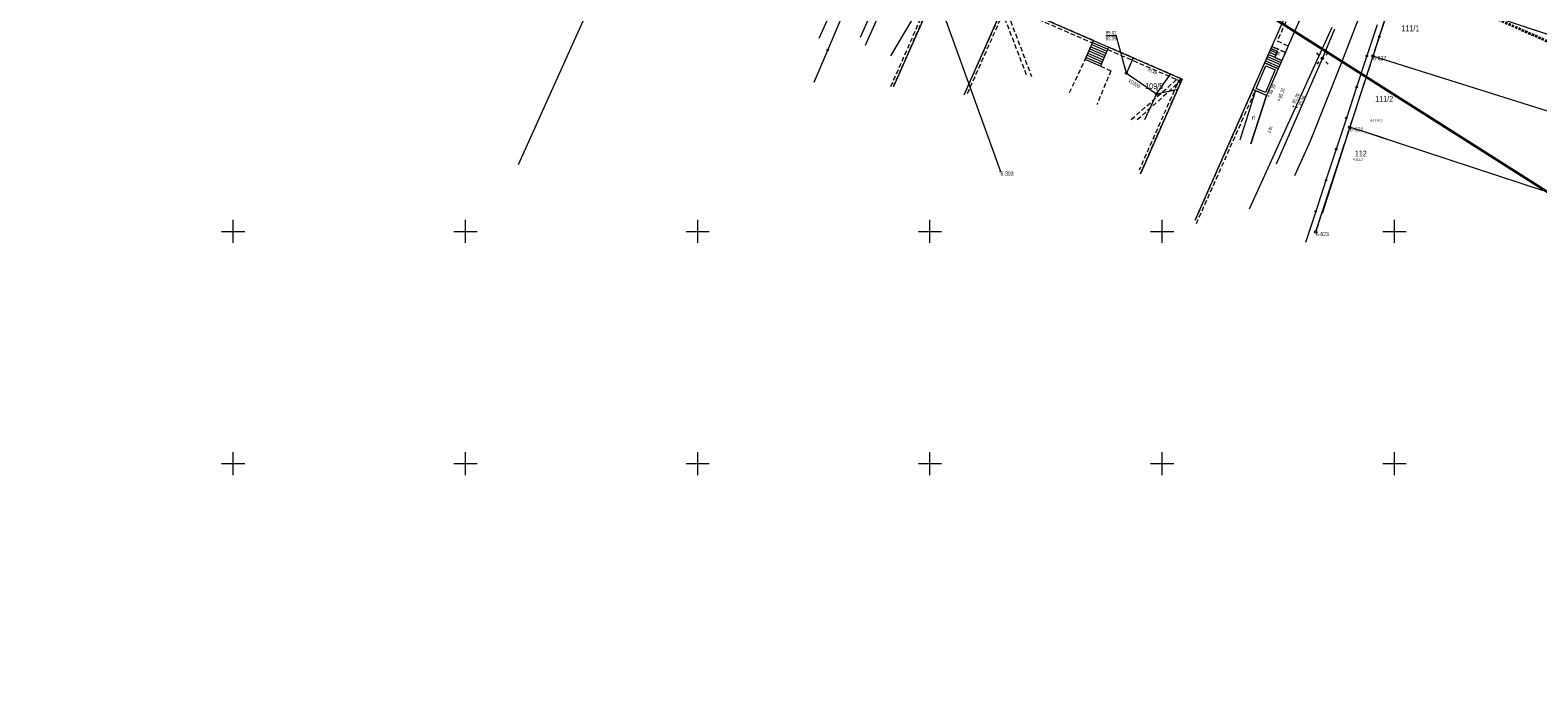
# Model space of a CAD drawing. Header units: metres. Extents: x -1013 to 1493500, y -5789517 to 1032.
# Tile 11 of 66: x -146 to 179, y -232 to -92. Entities that reach past the tile are written whole.
import ezdxf
from ezdxf.xclip import XClip

# ---------------------------------------------------------------- set-up
doc = ezdxf.new("R2010")
doc.units = ezdxf.units.M
doc.header["$MEASUREMENT"] = 0
doc.header["$XCLIPFRAME"] = 0
for name, pattern in [('2_KTCR02', [1.5, 1, -0.5]), ('2_KTPL01', [2, 1.5, -0.5]), ('GUK', [2, 1.5, -0.5]), ('GUZ', [1, 0.5, -0.5]), ('Przerywana długa', [0.78, 0.5, -0.28])]:
    doc.linetypes.add(name, pattern=pattern)
doc.layers.add('700-L Mapa 1_100 dwg', color=7, linetype='Continuous')
doc.layers.add('711-L Wymiary opisy', color=7, linetype='Continuous')
for name, color, linetype, lineweight in [('703-L Płaszczyzny podejścia 2D3', 152, 'Continuous', 30), ('703-L Płaszczyzny podejścia 2D38', 171, 'Continuous', 35), ('711-L Wymiary opisy1', 7, 'Continuous', 13), ('ex_02_DXF_MZ_500_4_Dzialki7', 9, 'Continuous', 18), ('ex_02_DXF_MZ_500_4_EGBB_E_T_07', 9, 'Continuous', 18), ('ex_02_DXF_MZ_500_4_EGBB_L_07', 9, 'Continuous', 18), ('ex_02_DXF_MZ_500_4_EGBB_L_17', 9, 'Continuous', 18), ('ex_02_DXF_MZ_500_4_EGBE_L_07', 9, 'Continuous', 18), ('ex_02_DXF_MZ_500_4_EGBE_L_37', 9, 'Continuous', 18), ('ex_02_DXF_MZ_500_4_EGBE_L_77', 9, 'Continuous', 18), ('ex_02_DXF_MZ_500_4_K1_D_EGIB_L_07', 9, 'Continuous', 18), ('ex_02_DXF_MZ_500_4_K1_EGIB_T_17', 9, 'Continuous', 18), ('ex_02_DXF_MZ_500_4_Kontury3', 9, 'Continuous', 18), ('ex_02_DXF_MZ_500_4_KTCR_D_L_17', 9, 'Continuous', 18), ('ex_02_DXF_MZ_500_4_KTCR_E_T_17', 9, 'Continuous', 18), ('ex_02_DXF_MZ_500_4_KTCR_L_17', 9, 'Continuous', 18), ('ex_02_DXF_MZ_500_4_KTJZ_E_T_07', 9, 'Continuous', 18), ('ex_02_DXF_MZ_500_4_KTKR_D_L_07', 9, 'Continuous', 18), ('ex_02_DXF_MZ_500_4_KTOK_L_47', 9, 'Continuous', 18), ('ex_02_DXF_MZ_500_4_KTPL_E_T_07', 9, 'Continuous', 18), ('ex_02_DXF_MZ_500_4_KTPL_L_07', 9, 'Continuous', 18), ('ex_02_DXF_MZ_500_4_Numery_dzialek7', 9, 'Continuous', 18), ('ex_02_DXF_MZ_500_4_Numery_punktow7', 9, 'Continuous', 18), ('ex_02_DXF_MZ_500_4_Podzial_sekcyjny_krzyze7', 9, 'Continuous', 18), ('ex_02_DXF_MZ_500_4_Punkty7', 9, 'Continuous', 18), ('ex_02_DXF_MZ_500_4_RTPW_T_17', 9, 'Continuous', 18), ('ex_02_DXF_MZ_500_4_SUPE_D_L_31', 9, 'Continuous', 18), ('ex_02_DXF_MZ_500_4_SUPK_D_L_434', 9, 'Continuous', 18), ('ex_02_DXF_MZ_500_4_SUPK_E_T_434', 9, 'Continuous', 18), ('ex_02_DXF_MZ_500_4_SUPT_L_030', 9, 'Continuous', 18), ('ex_02_DXF_MZ_500_4_SUPW_D_L_05', 9, 'Continuous', 18), ('ex_02_DXF_MZ_500_4_SUSM_D_T_07', 9, 'Continuous', 18), ('ex_02_DXF_MZ_500_4_SUSM_D_T_37', 9, 'Continuous', 18), ('ex_02_DXF_MZ_500_4_SUTK_T_034', 9, 'Continuous', 18), ('ex_02_DXF_MZ_500_4_SUUK_D_T_234', 9, 'Continuous', 18), ('ex_02_DXF_MZ_500_4_SUUK_E_T_934', 9, 'Continuous', 18), ('ex_02_DXF_MZ_500_4_Uzytki3', 9, 'Continuous', 18)]:
    doc.layers.add(name, color=color, linetype=linetype, lineweight=lineweight)
doc.layers.get('700-L Mapa 1_100 dwg').off()
doc.styles.add('STYL_AUTOMATYCZNY_2', font='Arial.ttf')
doc.styles.add('STYL_AUTOMATYCZNY_4', font='Arial.ttf', dxfattribs={"width": 0.7})
doc.dimstyles.new('STYL_AUTOMATYCZNY__3', dxfattribs={"dimtxt": 0.25, "dimasz": 0.183575, "dimexe": 0.18, "dimexo": 0.04, "dimgap": 0, "dimtad": 1, "dimzin": 0, "dimdsep": 46, "dimtxsty": 'STYL_AUTOMATYCZNY_2', "dimblk": 'ARROWHEAD_8', "dimblk1": 'ARROWHEAD_8', "dimblk2": 'ARROWHEAD_8', "dimcen": 0.09, "dimclrd": 7, "dimclre": 7, "dimclrt": 7, "dimazin": 0, "dimtfac": 1, "dimtdec": 4, "dimtmove": 2, "dimatfit": 3, "dimfxl": 1, "dimtolj": 1, "dimtzin": 0, "dimarcsym": 0})

# ---------------------------------------------------------------- blocks, each defined once
blk = doc.blocks.new('*D62')
at = {"layer": '711-L Wymiary opisy1', "color": 7, "linetype": 'Continuous', "lineweight": 13, "transparency": 16777216}
for p, q in [((31.39, 8.33), (31.34, 8.46)), ((31.39, 8.33), (31.51, 8.38)), ((31.7, 9.21), (31.58, 9.14)), ((31.7, 9.21), (31.77, 9.09))]:
    blk.add_line(p, q, dxfattribs=at)
blk.add_arc((25.65, 10.87), 6.28, 336.1008, 344.6316, dxfattribs=at)
at = {"layer": '711-L Wymiary opisy1', "color": 7, "lineweight": 13, "transparency": 16777216, "insert": (31.65, 8.58), "char_height": 0.25, "attachment_point": 7, "rotation": 336.1008, "style": 'STYL_AUTOMATYCZNY_2'}
blk.add_mtext('\\A1;{\\pql;\\fArial|b0|i0|c238|p0;\\W1.000000;8,53°/15%}', dxfattribs=at)
blk = doc.blocks.new('ARROWHEAD_8')
at = {"color": 0, "linetype": 'Continuous', "lineweight": 0}
blk.add_line((0, 0), (-1, 0), dxfattribs=at)
at = {"color": 0, "linetype": 'Continuous', "lineweight": 0, "flags": 128}
blk.add_lwpolyline([(-0.525, 0.525), (0, 0), (-0.525, -0.525)], dxfattribs=at)
blk = doc.blocks.new('*D63')
at = {"layer": '711-L Wymiary opisy1', "color": 7, "linetype": 'Continuous', "lineweight": 13, "transparency": 16777216}
for p, q in [((18.15, -22.23), (18.02, -22.28)), ((18.15, -22.23), (18.2, -22.36)), ((17.69, -23.09), (17.66, -22.95)), ((17.69, -23.09), (17.83, -23.06))]:
    blk.add_line(p, q, dxfattribs=at)
blk.add_arc((12.16, -19.57), 6.56, 327.57, 336.1008, dxfattribs=at)
at = {"layer": '711-L Wymiary opisy1', "color": 7, "lineweight": 13, "transparency": 16777216, "insert": (18.03, -22.8), "char_height": 0.25, "attachment_point": 7, "rotation": 336.1008, "style": 'STYL_AUTOMATYCZNY_2'}
blk.add_mtext('\\A1;{\\pql;\\fArial|b0|i0|c238|p0;\\W1.000000;8,53°/15%}', dxfattribs=at)
blk = doc.blocks.new('Rysunek_1_4', base_point=(-51.91, -72.41))
at = {"layer": 'ex_02_DXF_MZ_500_4_Dzialki7', "color": 9, "linetype": 'Continuous', "lineweight": 18}
for p, q in [((48.96, -82.8), (63.25, -122.45)), ((148.48, -82.11), (143.46, -97.58)), ((205.08, -100.89), (148.48, -82.11)), ((143.46, -97.58), (138.45, -112.91)), ((200.49, -115.64), (143.46, -97.58)), ((138.45, -112.91), (131.11, -135.45)), ((195.5, -131.66), (138.45, -112.91))]:
    blk.add_line(p, q, dxfattribs=at)
at = {"layer": 'ex_02_DXF_MZ_500_4_EGBB_L_07', "color": 9, "linetype": 'Continuous', "lineweight": 18}
for p, q in [((143.46, -97.58), (138.45, -112.91)), ((151.36, -100.09), (143.46, -97.58)), ((138.45, -112.91), (132.51, -131.48)), ((145.12, -115.04), (138.45, -112.91)), ((146.47, -115.47), (138.45, -112.91))]:
    blk.add_line(p, q, dxfattribs=at)
at = {"layer": 'ex_02_DXF_MZ_500_4_EGBB_L_17', "color": 9, "linetype": 'Continuous', "lineweight": 18}
for p, q in [((-5.82, -43.77), (-40.54, -121.04)), ((60.07, -59.12), (40.23, -104.15)), ((55.43, -105.95), (64.31, -85.99)), ((64.31, -85.99), (102.38, -102.54)), ((105.17, -132.93), (125.16, -87.76)), ((102.38, -102.54), (93.38, -122.91))]:
    blk.add_line(p, q, dxfattribs=at)
at = {"layer": 'ex_02_DXF_MZ_500_4_EGBE_L_07', "color": 9, "linetype": 'Continuous', "lineweight": 18}
for p, q in [((117.62, -104.81), (120.15, -99.05)), ((118.28, -104.55), (120.41, -99.71)), ((120.15, -99.05), (123.07, -100.31)), ((122.41, -100.57), (120.31, -105.42)), ((120.41, -99.71), (122.41, -100.57)), ((123.07, -100.31), (120.57, -106.08)), ((120.57, -106.08), (117.62, -104.81)), ((120.31, -105.42), (118.28, -104.55))]:
    blk.add_line(p, q, dxfattribs=at)
at = {"layer": 'ex_02_DXF_MZ_500_4_EGBE_L_37', "color": 9, "linetype": 'Continuous', "lineweight": 18}
for p, q in [((81.5, -98.33), (83.28, -94.24)), ((82.1, -96.95), (85.37, -98.37)), ((82.3, -96.49), (85.57, -97.92)), ((82.5, -96.03), (85.77, -97.46)), ((82.7, -95.58), (85.97, -97)), ((82.9, -95.12), (86.17, -96.54)), ((83.1, -94.66), (86.37, -96.08)), ((83.28, -94.24), (86.55, -95.66)), ((86.55, -95.66), (84.77, -99.75)), ((120.15, -99.05), (121.52, -95.99)), ((120.97, -97.23), (122.33, -97.84)), ((121.17, -96.77), (122.54, -97.38)), ((121.38, -96.32), (122.74, -96.93)), ((121.52, -95.99), (122.88, -96.6)), ((122.88, -96.6), (122.3, -97.9)), ((81.5, -98.33), (81.5, -98.33)), ((84.77, -99.75), (81.5, -98.33)), ((81.7, -97.87), (84.97, -99.29)), ((81.9, -97.41), (85.17, -98.83)), ((120.15, -99.05), (120.15, -99.05)), ((123.07, -100.31), (120.15, -99.05)), ((120.35, -98.6), (123.25, -99.9)), ((120.56, -98.14), (123.45, -99.44)), ((120.76, -97.69), (123.65, -98.98)), ((122.3, -97.9), (123.84, -98.53)), ((123.84, -98.53), (123.07, -100.31)), ((101.74, -103.25), (102.1, -102.43)), ((102.01, -103.37), (101.74, -103.25)), ((102.1, -102.43), (101.76, -103.25)), ((102.38, -102.54), (102.01, -103.37)), ((102.1, -102.43), (102.38, -102.54))]:
    blk.add_line(p, q, dxfattribs=at)
at = {"layer": 'ex_02_DXF_MZ_500_4_EGBE_L_77', "color": 9, "linetype": 'Continuous', "lineweight": 18}
for p, q in [((118.14, -105.03), (114.81, -115.72)), ((117.19, -116.5), (120.57, -106.08)), ((120.57, -106.08), (118.14, -105.03))]:
    blk.add_line(p, q, dxfattribs=at)
at = {"layer": 'ex_02_DXF_MZ_500_4_K1_D_EGIB_L_07', "color": 9, "linetype": 'Continuous', "lineweight": 18}
blk.add_line((99.9, -101.46), (99.89, -101.46), dxfattribs=at)
at = {"layer": 'ex_02_DXF_MZ_500_4_Kontury3', "color": 9, "linetype": 'GUK', "lineweight": 18}
for p, q in [((148.48, -82.11), (143.46, -97.58)), ((143.46, -97.58), (138.45, -112.91)), ((138.45, -112.91), (131.11, -135.44))]:
    blk.add_line(p, q, dxfattribs=at)
at = {"layer": 'ex_02_DXF_MZ_500_4_KTCR_D_L_17', "color": 9, "linetype": '2_KTCR02', "lineweight": 18}
for p, q in [((64.36, -87.22), (69.97, -102.02)), ((68.88, -101.64), (63.83, -88.42)), ((78.1, -105.46), (81.5, -98.33)), ((84.77, -99.75), (87.06, -100.75)), ((87.06, -100.75), (84.05, -107.99)), ((91.41, -111.27), (101.2, -102.63)), ((101.29, -103.65), (92.37, -111.62))]:
    blk.add_line(p, q, dxfattribs=at)
at = {"layer": 'ex_02_DXF_MZ_500_4_KTCR_L_17', "color": 9, "linetype": '2_KTCR02', "lineweight": 18}
for p, q in [((52.09, -75.86), (39.51, -104.43)), ((40.23, -104.15), (52.59, -76.08)), ((63.94, -86.81), (55.43, -105.95)), ((83.28, -94.24), (64.58, -86.11)), ((64.59, -86.71), (83.06, -94.75)), ((125.89, -87.48), (122.85, -94.34)), ((56.16, -105.66), (63.83, -88.42)), ((122.35, -94.12), (125.16, -87.76)), ((121.72, -95.54), (122.35, -94.12)), ((83.06, -94.75), (83.28, -94.24)), ((86.55, -95.66), (86.33, -96.17)), ((86.33, -96.17), (101.2, -102.63)), ((102.1, -102.43), (86.55, -95.66)), ((124.6, -96.82), (121.72, -95.54)), ((122.85, -94.34), (125.22, -95.39)), ((125.22, -95.39), (124.6, -96.82)), ((101.29, -103.65), (93.1, -122.18)), ((93.38, -122.91), (102.01, -103.37)), ((101.2, -102.63), (101.65, -102.83)), ((101.65, -102.83), (101.29, -103.65)), ((101.74, -103.25), (102.1, -102.43)), ((102.01, -103.37), (101.74, -103.25)), ((117.62, -104.81), (105.17, -132.93)), ((105.45, -133.66), (118.14, -105.04)), ((118.14, -105.04), (117.62, -104.81))]:
    blk.add_line(p, q, dxfattribs=at)
at = {"layer": 'ex_02_DXF_MZ_500_4_KTKR_D_L_07', "color": 9, "linetype": 'Continuous', "lineweight": 18}
for p, q in [((40.98, -79.92), (34.15, -95.33)), ((39.67, -97.57), (46.92, -85.29)), ((128.78, -87.29), (125.22, -95.39)), ((116.91, -130.48), (134.64, -91.37)), ((125.22, -95.39), (123.84, -98.53)), ((120.57, -106.08), (117.19, -116.5))]:
    blk.add_line(p, q, dxfattribs=at)
at = {"layer": 'ex_02_DXF_MZ_500_4_KTOK_L_47', "color": 9, "linetype": 'Continuous', "lineweight": 18}
for p, q in [((26.09, -96.29), (28.84, -89.87)), ((144.33, -90.87), (142.13, -97.56)), ((146.17, -89.24), (144.81, -93.41)), ((144.81, -93.41), (143.46, -97.58)), ((183.82, -93.83), (176.75, -91.49)), ((23.14, -103.19), (26.09, -96.29)), ((142.13, -97.56), (139.93, -104.25)), ((139.93, -104.25), (137.73, -110.94)), ((137.73, -110.94), (135.53, -117.64)), ((135.53, -117.64), (133.33, -124.33)), ((133.33, -124.33), (131.13, -131.02)), ((131.13, -131.02), (128.93, -137.71))]:
    blk.add_line(p, q, dxfattribs=at)
for centre in [(144.81, -93.41), (26.09, -96.29), (142.13, -97.56), (139.93, -104.25), (137.73, -110.94), (135.53, -117.64), (133.33, -124.33), (131.13, -131.02)]:
    blk.add_circle(centre, 0.17, dxfattribs=at)
at = {"layer": 'ex_02_DXF_MZ_500_4_KTPL_L_07', "color": 9, "linetype": '2_KTPL01', "lineweight": 18}
for p, q in [((121.52, -95.99), (121.72, -95.54)), ((122.88, -96.6), (121.52, -95.99)), ((121.72, -95.54), (124.6, -96.82)), ((122.3, -97.9), (122.88, -96.6)), ((124.6, -96.82), (123.84, -98.53)), ((123.84, -98.53), (122.3, -97.9))]:
    blk.add_line(p, q, dxfattribs=at)
at = {"layer": 'ex_02_DXF_MZ_500_4_Podzial_sekcyjny_krzyze7', "color": 9, "linetype": 'Continuous', "lineweight": 18}
for p, q in [((-101.91, -137.83), (-101.91, -132.83)), ((-51.91, -137.83), (-51.91, -132.83)), ((-1.91, -137.83), (-1.91, -132.83)), ((48.09, -137.83), (48.09, -132.83)), ((98.09, -137.83), (98.09, -132.83)), ((148.09, -137.83), (148.09, -132.83)), ((-104.41, -135.33), (-99.41, -135.33)), ((-54.41, -135.33), (-49.41, -135.33)), ((-4.41, -135.33), (0.59, -135.33)), ((45.59, -135.33), (50.59, -135.33)), ((95.59, -135.33), (100.59, -135.33)), ((145.59, -135.33), (150.59, -135.33)), ((-101.91, -187.83), (-101.91, -182.83)), ((-51.91, -187.83), (-51.91, -182.83)), ((-1.91, -187.83), (-1.91, -182.83)), ((48.09, -187.83), (48.09, -182.83)), ((98.09, -187.83), (98.09, -182.83)), ((148.09, -187.83), (148.09, -182.83)), ((-104.41, -185.33), (-99.41, -185.33)), ((-54.41, -185.33), (-49.41, -185.33)), ((-4.41, -185.33), (0.59, -185.33)), ((45.59, -185.33), (50.59, -185.33)), ((95.59, -185.33), (100.59, -185.33)), ((145.59, -185.33), (150.59, -185.33))]:
    blk.add_line(p, q, dxfattribs=at)
at = {"layer": 'ex_02_DXF_MZ_500_4_Punkty7', "color": 9, "linetype": 'Continuous', "lineweight": 18}
for centre, radius in [((143.46, -97.58), 0.25), ((138.45, -112.91), 0.25), ((63.25, -122.45), 0.045), ((131.11, -135.45), 0.25)]:
    blk.add_circle(centre, radius, dxfattribs=at)
at = {"layer": 'ex_02_DXF_MZ_500_4_RTPW_T_17', "color": 9, "linetype": 'Continuous', "lineweight": 18}
for centre in [(121.01, -106.17), (123.25, -107.06), (126.34, -108.41), (127.08, -108.66)]:
    blk.add_circle(centre, 0.045, dxfattribs=at)
at = {"layer": 'ex_02_DXF_MZ_500_4_SUPE_D_L_31', "color": 9, "linetype": 'Continuous', "lineweight": 18}
for p, q in [((33.11, -93.55), (38.36, -81.75)), ((132.58, -98.11), (135.25, -91.73)), ((122.69, -120.76), (132.58, -98.11))]:
    blk.add_line(p, q, dxfattribs=at)
at = {"layer": 'ex_02_DXF_MZ_500_4_SUPK_D_L_434', "color": 9, "linetype": 'Continuous', "lineweight": 18}
for p, q in [((91.83, -97.94), (90.37, -101.27)), ((90.37, -101.27), (96.88, -105.75)), ((96.88, -105.75), (99.89, -101.46)), ((96.88, -105.75), (94.29, -111.29)), ((96.88, -105.75), (101.42, -104.7))]:
    blk.add_line(p, q, dxfattribs=at)
at = {"layer": 'ex_02_DXF_MZ_500_4_SUPT_L_030', "color": 9, "linetype": 'Continuous', "lineweight": 18}
blk.add_line((24.21, -93.74), (34.53, -70.71), dxfattribs=at)
at = {"layer": 'ex_02_DXF_MZ_500_4_SUPW_D_L_05', "color": 9, "linetype": 'Continuous', "lineweight": 18}
for p, q in [((136.64, -99.23), (144.35, -79.22)), ((129.98, -115.84), (136.64, -99.23)), ((126.6, -123.28), (129.98, -115.84))]:
    blk.add_line(p, q, dxfattribs=at)
at = {"layer": 'ex_02_DXF_MZ_500_4_SUSM_D_T_07', "color": 9, "linetype": 'Continuous', "lineweight": 18}
for p, q in [((131.83, -97.37), (131.34, -96.87)), ((133.32, -97.37), (133.81, -96.87)), ((131.83, -98.85), (131.34, -99.35)), ((133.32, -98.85), (133.81, -99.35))]:
    blk.add_line(p, q, dxfattribs=at)
at = {"layer": 'ex_02_DXF_MZ_500_4_SUSM_D_T_37', "color": 9, "linetype": 'Continuous', "lineweight": 18}
blk.add_circle((132.58, -98.11), 0.25, dxfattribs=at)
at = {"layer": 'ex_02_DXF_MZ_500_4_SUTK_T_034', "color": 9, "linetype": 'Continuous', "lineweight": 18}
for p in [(85.92, -93.19), (90.37, -101.27)]:
    blk.add_line(p, (88.17, -93.18), dxfattribs=at)
at = {"layer": 'ex_02_DXF_MZ_500_4_SUUK_D_T_234', "color": 9, "linetype": 'Continuous', "lineweight": 18}
for centre in [(90.37, -101.27), (96.88, -105.75)]:
    blk.add_circle(centre, 0.25, dxfattribs=at)
at = {"layer": 'ex_02_DXF_MZ_500_4_Uzytki3', "color": 9, "linetype": 'GUZ', "lineweight": 18}
for p, q in [((148.48, -82.11), (143.46, -97.58)), ((143.46, -97.58), (138.45, -112.91)), ((138.45, -112.91), (131.11, -135.44))]:
    blk.add_line(p, q, dxfattribs=at)
at = {"layer": 'ex_02_DXF_MZ_500_4_EGBB_E_T_07', "color": 9, "linetype": 'Continuous', "lineweight": 18, "insert": (145.12, -106.82), "char_height": 1, "attachment_point": 4, "style": 'STYL_AUTOMATYCZNY_4'}
blk.add_mtext('\\A1;{\\pql;\\fArial|b0|i0|c238|p0;\\W0.700000;i}', dxfattribs=at)
at = {"layer": 'ex_02_DXF_MZ_500_4_EGBE_L_77', "color": 9, "linetype": 'Continuous', "lineweight": 18, "insert": (117.41, -110.8), "char_height": 1, "attachment_point": 4, "style": 'STYL_AUTOMATYCZNY_4'}
blk.add_mtext('\\A1;{\\pql;\\fArial|b0|i0|c238|p0;\\W0.700000;n}', dxfattribs=at)
at = {"layer": 'ex_02_DXF_MZ_500_4_K1_EGIB_T_17', "color": 9, "linetype": 'Continuous', "lineweight": 18, "char_height": 0.5, "attachment_point": 4, "style": 'STYL_AUTOMATYCZNY_4'}
for s, insert in [('\\A1;{\\pql;\\fArial|b0|i0|c238|p0;\\W0.700000;6-111/2;2}', (142.93, -111.53)), ('\\A1;{\\pql;\\fArial|b0|i0|c238|p0;\\W0.700000;6-112;3}', (139.13, -119.87))]:
    blk.add_mtext(s, dxfattribs=dict(at, insert=insert))
at = {"layer": 'ex_02_DXF_MZ_500_4_KTCR_E_T_17', "color": 9, "linetype": 'Continuous', "lineweight": 18, "insert": (95.01, -100.4), "char_height": 0.75, "attachment_point": 4, "rotation": 335.5893, "style": 'STYL_AUTOMATYCZNY_4'}
blk.add_mtext('\\A1;{\\pql;\\fArial|b0|i0|c238|p0;\\W0.700000;ch.kb.}', dxfattribs=at)
at = {"layer": 'ex_02_DXF_MZ_500_4_KTJZ_E_T_07', "color": 9, "linetype": 'Continuous', "lineweight": 18, "insert": (121.49, -114.16), "char_height": 0.75, "attachment_point": 7, "rotation": 63.8381, "style": 'STYL_AUTOMATYCZNY_4'}
blk.add_mtext('\\A1;{\\pql;\\fArial|b0|i0|c238|p0;\\W0.700000;j.bt.}', dxfattribs=at)
at = {"layer": 'ex_02_DXF_MZ_500_4_KTPL_E_T_07', "color": 9, "linetype": 'Continuous', "lineweight": 18, "insert": (122.89, -97.37), "char_height": 0.75, "attachment_point": 4, "rotation": 64.2693, "style": 'STYL_AUTOMATYCZNY_4'}
blk.add_mtext('\\A1;{\\pql;\\fArial|b0|i0|c238|p0;\\W0.700000;bt.}', dxfattribs=at)
at = {"layer": 'ex_02_DXF_MZ_500_4_Numery_dzialek7', "color": 9, "linetype": 'Continuous', "lineweight": 18, "char_height": 1.26, "style": 'STYL_AUTOMATYCZNY_4'}
for s, insert, attachment_point in [('\\A1;{\\pql;\\fArial|b0|i0|c238|p0;\\W0.700000;111/1}', (149.59, -90.97), 1), ('\\A1;{\\pql;\\fArial|b0|i0|c238|p0;\\W0.700000;109/5}', (94.42, -104.06), 4), ('\\A1;{\\pql;\\fArial|b0|i0|c238|p0;\\W0.700000;111/2}', (143.94, -106.16), 1), ('\\A1;{\\pql;\\fArial|b0|i0|c238|p0;\\W0.700000;112}', (139.55, -117.95), 1)]:
    blk.add_mtext(s, dxfattribs=dict(at, insert=insert, attachment_point=attachment_point))
at = {"layer": 'ex_02_DXF_MZ_500_4_Numery_punktow7', "color": 9, "linetype": 'Continuous', "lineweight": 18, "char_height": 0.9, "attachment_point": 1, "style": 'STYL_AUTOMATYCZNY_4'}
for s, insert in [('\\A1;{\\pql;\\fArial|b0|i0|c238|p0;\\W0.700000;6-827}', (143.49, -97.58)), ('\\A1;{\\pql;\\fArial|b0|i0|c238|p0;\\W0.700000;6-624}', (138.48, -112.91)), ('\\A1;{\\pql;\\fArial|b0|i0|c238|p0;\\W0.700000;6-393}', (63.28, -122.45)), ('\\A1;{\\pql;\\fArial|b0|i0|c238|p0;\\W0.700000;6-623}', (131.14, -135.45))]:
    blk.add_mtext(s, dxfattribs=dict(at, insert=insert))
at = {"layer": 'ex_02_DXF_MZ_500_4_RTPW_T_17', "color": 9, "linetype": 'Continuous', "lineweight": 18, "char_height": 0.75, "style": 'STYL_AUTOMATYCZNY_4'}
for s, insert, attachment_point, rotation in [('\\A1;{\\pql;\\fArial|b0|i0|c238|p0;\\W0.700000;85.39}', (121.62, -105.94), 7, 65.15), ('\\A1;{\\pql;\\fArial|b0|i0|c238|p0;\\W0.700000;85.31}', (123.83, -106.77), 7, 71.6617), ('\\A1;{\\pql;\\fArial|b0|i0|c238|p0;\\W0.700000;85.26}', (126.68, -107.89), 7, 62.8211), ('\\A1;{\\pql;\\fArial|b0|i0|c238|p0;\\W0.700000;85.36}', (127.38, -108.12), 1, 67.0982)]:
    blk.add_mtext(s, dxfattribs=dict(at, insert=insert, attachment_point=attachment_point, rotation=rotation))
at = {"layer": 'ex_02_DXF_MZ_500_4_SUPK_E_T_434', "color": 9, "linetype": 'Continuous', "lineweight": 18, "insert": (90.98, -102.85), "char_height": 0.75, "attachment_point": 4, "rotation": 328.977, "style": 'STYL_AUTOMATYCZNY_4'}
blk.add_mtext('\\A1;{\\pql;\\fArial|b0|i0|c238|p0;\\W0.700000;kD200}', dxfattribs=at)
at = {"layer": 'ex_02_DXF_MZ_500_4_SUTK_T_034', "color": 9, "linetype": 'Continuous', "lineweight": 18, "char_height": 0.75, "attachment_point": 1, "rotation": 0.4031, "style": 'STYL_AUTOMATYCZNY_4'}
for s, insert in [('\\A1;{\\pql;\\fArial|b0|i0|c238|p0;\\W0.700000;85.02}', (85.94, -92.19)), ('\\A1;{\\pql;\\fArial|b0|i0|c238|p0;\\W0.700000;83.39}', (85.95, -93.44))]:
    blk.add_mtext(s, dxfattribs=dict(at, insert=insert))
at = {"layer": 'ex_02_DXF_MZ_500_4_SUUK_E_T_934', "color": 9, "linetype": 'Continuous', "lineweight": 18, "insert": (96.76, -105.18), "char_height": 0.75, "attachment_point": 7, "style": 'STYL_AUTOMATYCZNY_4'}
blk.add_mtext('\\A1;{\\pql;\\fArial|b0|i0|c238|p0;\\W0.700000;k}', dxfattribs=at)

msp = doc.modelspace()

# ---------------------------------------------------------------- linework, layer by layer
at = {"layer": '703-L Płaszczyzny podejścia 2D3', "color": 152, "linetype": 'Continuous', "lineweight": 30}
msp.add_circle((8.2273, 10.355), 1021.6593, dxfattribs=at)
at = {"layer": '703-L Płaszczyzny podejścia 2D38', "color": 171, "linetype": 'Przerywana długa', "lineweight": 35}
msp.add_line((12.1585, -19.5724), (367.8056, -177.1675), dxfattribs=at)
at = {"layer": '703-L Płaszczyzny podejścia 2D38', "color": 171, "linetype": 'Continuous', "lineweight": 35}
msp.add_line((12.1585, -19.5724), (344.1663, -230.5145), dxfattribs=at)

# ---------------------------------------------------------------- block references
at = {"layer": '700-L Mapa 1_100 dwg', "color": 52, "linetype": 'Continuous', "lineweight": 25}
ref = msp.add_blockref('Rysunek_1_4', (-51.9097, -72.4133), dxfattribs=at)
XClip(ref).set_block_clipping_path([(-454.4097296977, -337.82710067), (350.5902703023, 193.0005136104)])

# ---------------------------------------------------------------- dimensions: what is measured, and where the dimension line sits
at = {"layer": '711-L Wymiary opisy', "color": 7, "linetype": 'Continuous', "lineweight": 13}
for base, center, p1, p2, picture, middle in [((31.5604, 8.7637), (25.6493, 10.8724), (84.1511, -5.2069), (381.2963, -146.7226), '*D62', (32.4306, 8.3736)), ((17.9382, -22.6668), (12.1585, -19.5724), (367.8056, -177.1675), (63.368, -52.1085), '*D63', (18.8064, -23.007))]:
    dim = msp.add_angular_dim_3p(base=base, center=center, p1=p1, p2=p2, text='8,53°/15%', dimstyle='STYL_AUTOMATYCZNY__3', dxfattribs=at)
    dim.commit()
    dim.dimension.update_dxf_attribs({"geometry": picture, "text_midpoint": middle, "dimtype": 165, "text_rotation": 336.100809})

doc.saveas('drawing.dxf')
